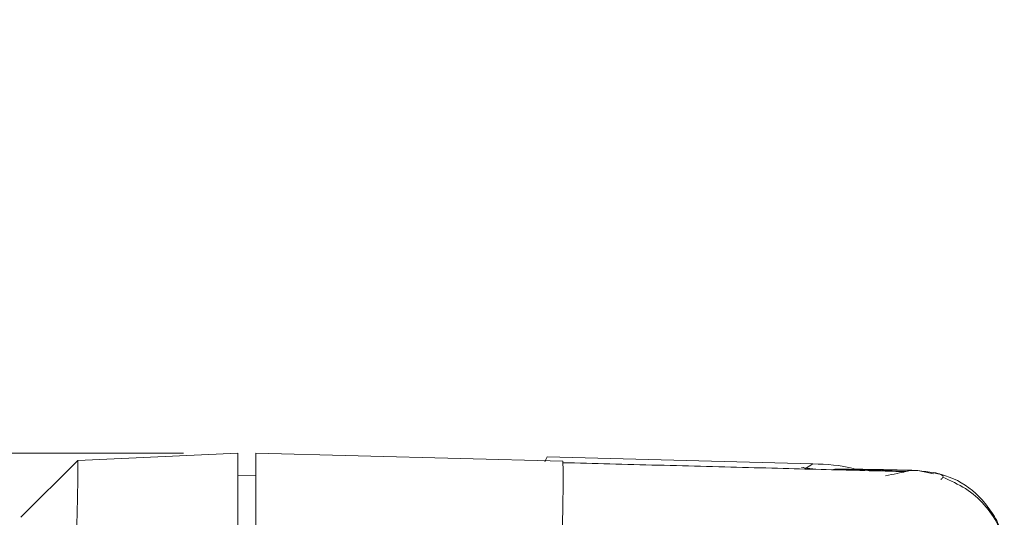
# Model space of a CAD drawing. Header units: millimetres. Extents: x 54 to 738, y 201 to 591.
# Tile 22 of 22: x 682 to 737, y 484 to 511. Entities that reach past the tile are written whole.
import ezdxf

# ---------------------------------------------------------------- set-up
doc = ezdxf.new("R2010")
doc.units = ezdxf.units.MM
doc.header["$LTSCALE"] = 3
doc.styles.add('SLDTEXTSTYLE0', font='TXT', dxfattribs={"width": 0.605})
doc.dimstyles.new('SLDDIMSTYLE3', dxfattribs={"dimtxt": 7.704956, "dimasz": 12, "dimexe": 0, "dimexo": 0.0625, "dimgap": 1.926239, "dimtad": 1, "dimdec": 0, "dimrnd": 1e-09, "dimzin": 12, "dimdsep": 46, "dimtxsty": 'SLDTEXTSTYLE0', "dimsah": 1, "dimcen": 0.09, "dimadec": 0, "dimazin": 3, "dimtfac": 1, "dimtmove": 0, "dimatfit": 0, "dimfxl": 1, "dimfrac": 2, "dimtolj": 1, "dimtzin": 12, "dimarcsym": 0})

# ---------------------------------------------------------------- blocks, each defined once
blk = doc.blocks.new('*D5')
at = {"color": 7, "linetype": 'Continuous', "lineweight": 0}
for p, q in [((664.329, 487.303), (664.329, 511.303)), ((691.233, 487.303), (661.329, 487.303)), ((664.329, 487.303), (664.329, 461.133)), ((691.233, 461.133), (661.329, 461.133)), ((664.329, 461.133), (664.329, 437.133))]:
    blk.add_line(p, q, dxfattribs=at)
for points in [[(664.329, 487.303), (666.579, 499.303), (662.079, 499.303)], [(664.329, 461.133), (662.079, 449.133), (666.579, 449.133)]]:
    blk.add_solid(points, dxfattribs=at)
at = {"color": 7, "linetype": 'Continuous', "lineweight": 0, "insert": (654.097, 465.882, 0.1), "char_height": 7.9375, "attachment_point": 1, "rotation": 90, "style": 'SLDTEXTSTYLE0'}
blk.add_mtext('26', dxfattribs=at)

msp = doc.modelspace()

# ---------------------------------------------------------------- linework, layer by layer
at = {"color": 7, "linetype": 'Continuous', "lineweight": 0}
for p, q in [((694.233, 487.303), (685.375, 486.895)), ((712.213, 486.86), (695.233, 487.305)), ((685.375, 486.895), (682.233, 483.753)), ((685.375, 486.895), (685.375, 486.895)), ((726.06, 486.714), (711.346, 487.099)), ((712.213, 486.86), (712.224, 486.703)), ((695.233, 486.333), (695.233, 486.042)), ((726.202, 486.411), (725.427, 486.514)), ((731.446, 486.357), (730.873, 486.37)), ((731.864, 486.346), (732.743, 486.157)), ((694.233, 486.059), (695.233, 486.042))]:
    msp.add_line(p, q, dxfattribs=at)
at = {"color": 18, "linetype": 'Continuous', "lineweight": 0}
msp.add_line((726.06, 486.714), (725.59, 486.419), dxfattribs=at)
at = {"color": 7, "linetype": 'Continuous', "lineweight": 0}
for points, knots in [([(694.233, 487.303), (694.233, 487.302), (694.233, 487.3), (694.233, 487.285), (694.233, 487.261), (694.233, 487.226), (694.233, 487.164), (694.233, 487.052), (694.233, 486.816), (694.233, 486.437), (694.233, 485.857), (694.233, 485.162), (694.233, 484.489), (694.233, 483.903), (694.233, 483.468), (694.233, 483.064), (694.233, 482.687), (694.233, 482.431), (694.233, 482.302)], [0, 0, 0, 0, 0.029875, 0.059223, 0.0881, 0.116565, 0.144681, 0.206487, 0.27014, 0.385959, 0.499951, 0.613884, 0.729807, 0.793414, 0.855312, 0.902337, 0.950475, 1, 1, 1, 1]), ([(695.233, 487.305), (695.233, 487.304), (695.233, 487.302), (695.233, 487.286), (695.233, 487.261), (695.233, 487.226), (695.233, 487.181), (695.233, 487.127), (695.233, 487.063), (695.233, 486.991), (695.233, 486.909), (695.233, 486.819), (695.233, 486.721), (695.233, 486.614), (695.233, 486.5), (695.233, 486.378), (695.233, 486.249), (695.233, 486.112), (695.233, 485.931), (695.233, 485.696), (695.233, 485.396), (695.233, 485.072), (695.233, 484.724), (695.233, 484.354), (695.233, 483.964), (695.233, 483.556), (695.233, 483.133), (695.233, 482.844), (695.233, 482.698)], [0, 0, 0, 0, 0.030271, 0.060446, 0.090526, 0.120511, 0.150401, 0.180195, 0.209894, 0.239498, 0.269007, 0.298421, 0.32774, 0.356964, 0.386093, 0.415128, 0.444067, 0.472912, 0.501663, 0.553564, 0.606332, 0.659967, 0.714469, 0.769839, 0.826077, 0.883183, 0.941157, 1, 1, 1, 1]), ([(685.375, 486.895), (685.376, 486.894), (685.378, 486.892), (685.38, 486.875), (685.382, 486.849), (685.384, 486.812), (685.385, 486.765), (685.386, 486.707), (685.387, 486.639), (685.387, 486.561), (685.387, 486.473), (685.387, 486.375), (685.386, 486.267), (685.385, 486.15), (685.384, 486.024), (685.382, 485.889), (685.38, 485.746), (685.377, 485.594), (685.371, 485.268), (685.359, 484.7), (685.343, 484.014), (685.329, 483.472), (685.319, 483.112), (685.309, 482.727), (685.297, 482.316), (685.289, 482.034), (685.285, 481.889)], [0, 0, 0, 0, 0.029312, 0.058629, 0.087952, 0.117282, 0.146618, 0.175962, 0.205313, 0.234671, 0.264039, 0.293415, 0.3228, 0.352195, 0.3816, 0.411016, 0.440442, 0.469879, 0.499329, 0.620843, 0.749242, 0.794371, 0.842011, 0.892162, 0.944825, 1, 1, 1, 1]), ([(731.204, 486.281), (730.712, 486.294), (729.746, 486.32), (727.715, 486.373), (725.411, 486.433), (722.884, 486.499), (720.234, 486.569), (717.539, 486.639), (714.866, 486.709), (713.092, 486.756), (712.226, 486.778)], [0, 0, 0, 0, 0.143192, 0.281189, 0.413989, 0.541592, 0.663995, 0.781198, 0.8932, 1, 1, 1, 1]), ([(728.646, 486.347), (728.536, 486.382), (727.705, 486.649), (726.825, 486.684), (726.06, 486.714)], [0, 0, 0, 0, 0.131686, 1, 1, 1, 1]), ([(725.534, 486.512), (725.533, 486.512), (725.531, 486.512), (725.532, 486.512), (725.533, 486.512)], [0, 0, 0, 0, 0.5150031, 1, 1, 1, 1]), ([(731.625, 486.351), (731.55, 486.352), (731.392, 486.355), (730.769, 486.358), (730.095, 486.366), (729.408, 486.383), (728.756, 486.397), (728.023, 486.415), (727.452, 486.419), (727.167, 486.408), (727.2, 486.388), (727.206, 486.384)], [0, 0, 0, 0, 0.139587, 0.29357, 0.411935, 0.510159, 0.605317, 0.720116, 0.853841, 0.971684, 1, 1, 1, 1]), ([(730.873, 486.37), (730.685, 486.375), (730.177, 486.388), (729.193, 486.407), (728.599, 486.414), (728.419, 486.416)], [0, 0, 0, 0, 0.290302, 0.785008, 1, 1, 1, 1]), ([(731.437, 486.346), (731.407, 486.334), (731.34, 486.308), (730.522, 486.141), (730.074, 486.05)], [0, 0, 0, 0, 0.451662, 1, 1, 1, 1]), ([(731.864, 486.346), (731.85, 486.346), (731.819, 486.347), (731.569, 486.353), (731.433, 486.357)], [0, 0, 0, 0, 0.456471, 1, 1, 1, 1]), ([(736.432, 482.898), (736.415, 483.008), (736.344, 483.451), (735.906, 484.134), (735.084, 485.17), (733.707, 486.104), (732.458, 486.268), (731.864, 486.346)], [0, 0, 0, 0, 0.054351, 0.219713, 0.386318, 0.708315, 1, 1, 1, 1]), ([(733.148, 485.848), (733.194, 485.89), (733.405, 486.077), (733.043, 486.169), (732.761, 486.241)], [0, 0, 0, 0, 0.2212855, 1, 1, 1, 1]), ([(736.654, 482.23), (736.552, 482.617), (736.346, 483.396), (735.589, 484.474), (734.561, 485.387), (733.682, 485.776), (733.249, 485.967)], [0, 0, 0, 0, 0.250943, 0.50464, 0.756085, 1, 1, 1, 1])]:
    msp.add_open_spline(points, degree=3, knots=knots, dxfattribs=at)
msp.add_open_spline([(711.346, 487.099), (711.308, 487.007), (711.27, 486.915), (711.233, 486.822)], degree=3, dxfattribs=at)
at = {"color": 18, "linetype": 'Continuous', "lineweight": 0}
msp.add_open_spline([(712.224, 486.703), (712.228, 486.668), (712.24, 486.559), (712.241, 485.743), (712.226, 484.412), (712.202, 483.281), (712.19, 482.715)], degree=3, knots=[0, 0, 0, 0, 0.138598, 0.42573, 0.712865, 1, 1, 1, 1], dxfattribs=at)

# ---------------------------------------------------------------- dimensions: what is measured, and where the dimension line sits
at = {"color": 7, "linetype": 'Continuous', "lineweight": 0}
dim = msp.add_linear_dim(base=(664.329, 461.133), p1=(694.233, 487.303), p2=(694.233, 461.133), angle=90, dimstyle='SLDDIMSTYLE3', dxfattribs=at)
dim.commit()
dim.dimension.update_dxf_attribs({"geometry": '*D5', "text_midpoint": (664.329, 475.289), "dimtype": 160})

doc.saveas('drawing.dxf')
